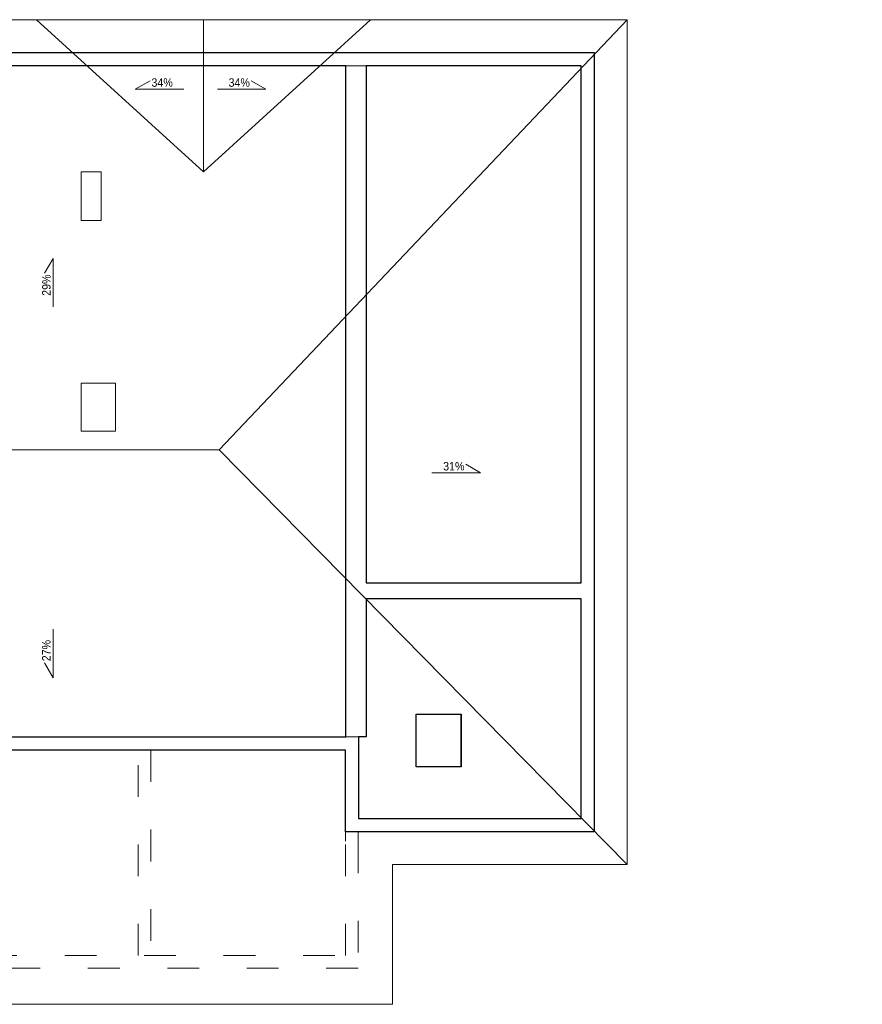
# Model space of a CAD drawing. Header units: millimetres. Extents: x -66901 to 936319, y -323998 to 488548.
# Tile 76 of 84: x 741690 to 757599, y 269392 to 287992. Entities that reach past the tile are written whole.
import ezdxf
from ezdxf import colors
from ezdxf.entities.mleader import LeaderData, LeaderLine
from ezdxf.lldxf.tags import DXFTag
from ezdxf.math import Vec2, Vec3

# ---------------------------------------------------------------- set-up
doc = ezdxf.new("R2010")
doc.units = ezdxf.units.MM
doc.header["$LTSCALE"] = 5
doc.header["$MEASUREMENT"] = 0
doc.linetypes.add('ACAD_ISO03W100', pattern=[30, 12, -18])
doc.layers.add('A_DZIAŁOWA_PROJEKTOWANE', color=7, linetype='Continuous', lineweight=18, true_color=0x007cb0)
doc.layers.add('A_WIDOK 2PLAN', color=7, linetype='Continuous', lineweight=9, true_color=0x666666)
doc.layers.add('A_OPISY', color=44, linetype='Continuous', lineweight=9)
doc.layers.add('A_WIDOK', color=141, linetype='Continuous', lineweight=13)
doc.layers.add('K-BELKI', color=5, linetype='DASHED2')
doc.layers.add('K-WYMIARY', color=254, linetype='Continuous')
doc.styles.add('ARIAL', font='arial.ttf')
doc.styles.add('MPP_opisy_1-100', font='romans.shx', dxfattribs={"width": 0.6, "height": 25})
doc.styles.get("Standard").update_dxf_attribs({"font": 'simplex.shx', "width": 0.8})
tags = doc.linetypes.add('DASHED2', pattern=[0.375, 0.25, -0.125]).pattern_tags.tags
tags[6:7] = [DXFTag(74, 4), DXFTag(75, 0), DXFTag(340, '0'), DXFTag(46, 1.0), DXFTag(50, 0.0), DXFTag(44, 0.0), DXFTag(45, 0.0)]
tags[4:5] = [DXFTag(74, 4), DXFTag(75, 0), DXFTag(340, '0'), DXFTag(46, 1.0), DXFTag(50, 0.0), DXFTag(44, 0.0), DXFTag(45, 0.0)]

# ---------------------------------------------------------------- blocks, each defined once
blk = doc.blocks.new('mpp_pochylnia1')
at = {"layer": 'A_OPISY'}
blk.add_lwpolyline([(82.5, 0), (-9.2, 0), (18.8, 16.2)], dxfattribs=at)
blk.add_lwpolyline([(82.5, 0), (-9.2, 0), (18.8, 16.2)], dxfattribs=at)
at = {"layer": 'A_OPISY', "style": 'MPP_opisy_1-100', "width": 0.6}
blk.add_attdef('%', (23.4, 4.7), '', height=25, dxfattribs=at)
blk = doc.blocks.new('A$C577C022B')
at = {"layer": 'A_WIDOK', "ltscale": 2}
for p, q in [((1690, -184.5), (1374.8, 103)), ((1690, -184.5), (2005.2, 103)), ((1690, -184.5), (1690, 103)), ((1720, -709.5), (2490, 103)), ((848, -709.5), (1720, -709.5)), ((1720, -709.5), (2490, -1493))]:
    blk.add_line(p, q, dxfattribs=at)
blk.add_lwpolyline([(804.5, 55), (804.5, 103), (2490, 103), (2490, -1493), (2047, -1493), (2047, -1757), (804.5, -1757), (398.5, -1757), (398.5, -1448)], dxfattribs=at)
for points in [[(1497, -276.5), (1497, -184.5), (1459, -184.5), (1459, -276.5)], [(1459, -583.5), (1459, -674.5), (1524, -674.5), (1524, -583.5)], [(2091.9, -1209.2), (2176.3, -1209.2), (2176.3, -1308.4), (2091.9, -1308.4)]]:
    blk.add_lwpolyline(points, close=True, dxfattribs=at)
at = {"layer": 'A_WIDOK 2PLAN', "linetype": 'ACAD_ISO03W100'}
for p, q in [((1997, -961), (2403, -961)), ((1997, -991), (2403, -991))]:
    blk.add_line(p, q, dxfattribs=at)
for points in [[(2428, -1277), (2428, -1431), (1958, -1431), (1958, -1277), (822, -1277), (822, 41), (2428, 41)], [(2403, -1277), (2403, -1406), (1983, -1406), (1983, -1252), (820, -1252), (820, 16), (2403, 16)], [(1959, -1252), (1997, -1252), (1997, 16), (1959, 16)], [(654, -1448), (678, -1448), (678, -1665), (1958, -1665), (1958, -1449), (1958, -1431), (1982, -1431), (1982, -1449), (1982, -1689), (654, -1689)]]:
    blk.add_lwpolyline(points, close=True, dxfattribs=at)
for points in [[(1958, -1388), (1958, -1431), (2428, -1431), (2428, -737)], [(1567, -1665), (1567, -1277), (1591, -1277), (1591, -1665)]]:
    blk.add_lwpolyline(points, dxfattribs=at)
at = {"layer": 'A_OPISY'}
ref = blk.add_blockref('mpp_pochylnia1', (1570.4, -28.4), dxfattribs=at)
ref.add_attrib('%', '34%', (1591.9, -23.7), dxfattribs={"layer": '0', "height": 16, "style": 'ARIAL', "width": 0.9})
ref = blk.add_blockref('mpp_pochylnia1', (1798.9, -28.4), dxfattribs=dict(at, xscale=-1))
ref.add_attrib('%', '34%', (1737.5, -23.7), dxfattribs={"layer": '0', "height": 16, "rotation": 360, "style": 'ARIAL', "width": 0.9})
ref = blk.add_blockref('mpp_pochylnia1', (1406, -357.2), dxfattribs=dict(at, xscale=-1, rotation=90))
ref.add_attrib('%', '29%', (1401.4, -418.6), dxfattribs={"layer": '0', "height": 16, "rotation": 90, "style": 'ARIAL', "width": 0.9})
ref = blk.add_blockref('mpp_pochylnia1', (2204, -753.1), dxfattribs=dict(at, xscale=-1))
ref.add_attrib('%', '31%', (2142.6, -748.5), dxfattribs={"layer": '0', "height": 16, "rotation": 360, "style": 'ARIAL', "width": 0.9})
ref = blk.add_blockref('mpp_pochylnia1', (1406, -1130.8), dxfattribs=dict(at, rotation=90))
ref.add_attrib('%', '27%', (1401.4, -1109), dxfattribs={"layer": '0', "height": 16, "rotation": 90, "style": 'ARIAL', "width": 0.9})
at = {"layer": 'A_DZIAŁOWA_PROJEKTOWANE', "ltscale": 2}
ml = blk.add_multileader_mtext('Standard', dxfattribs=at)
ml.set_content('PRZESUNĄĆ BALUSTRADĘ DO KRAWĘDZI BIEGU SCHODÓW', color=256)
ml.set_leader_properties()
ml.build(insert=Vec2(0, 0))
ml.multileader.update_dxf_attribs({"arrow_head_size": 8})
ctx = ml.context
ctx.base_point, ctx.char_height, ctx.arrow_head_size, ctx.plane_origin = Vec3(58, -1293.4), 8, 8, Vec3(427.9, -1387.5)
notes = []
notes.append((ctx, [(0, (1, 1, 0), (212, -1293.4), (-1, 0), 8, [(0, [(227, -1279)], 0, [])])]))
ctx.mtext.insert, ctx.mtext.width, ctx.mtext.defined_height, ctx.mtext.flow_direction = Vec3(56.9, -1289.3), 163.798, 64.6, 5
ml = blk.add_multileader_mtext('Standard', dxfattribs=at)
ml.set_content('WYKONAĆ POSZERZENIE KLATKI SCHODOWEJ O 6CM NA CAŁEJ DŁUGOŚCI BIEGU POPRZEZ SKUCIE CZĘŚCI SCIANY. \\PDODATKOWO WYKONAĆ WKUCIE PORĘCZY GR. 4CM  W ŚCIANĘ OTWÓR WYKONAĆ NA WYS. 100-120 CM, GŁĘBOKOŚCI 9CM.', color=256)
ml.set_leader_properties()
ml.build(insert=Vec2(0, 0))
ml.multileader.update_dxf_attribs({"arrow_head_size": 8})
ctx = ml.context
ctx.base_point, ctx.char_height, ctx.arrow_head_size, ctx.plane_origin = Vec3(-162, -1473.2), 8, 8, Vec3(373.7, -1590.1)
notes.append((ctx, [(0, (1, 1, 0), (157.8, -1473.2), (-1, 0), 8, [(0, [(220.7, -1399)], 0, [])])]))
ctx.mtext.insert, ctx.mtext.width, ctx.mtext.defined_height, ctx.mtext.flow_direction = Vec3(-157.9, -1468), 309.191, 68.7, 5
for ctx, leaders in notes:
    for number, flags, end, landing, length, lines in leaders:
        leader = LeaderData()
        leader.index, (leader.has_last_leader_line, leader.has_dogleg_vector, leader.attachment_direction) = number, flags
        leader.last_leader_point, leader.dogleg_vector, leader.dogleg_length = Vec3(end), Vec3(landing), length
        for number, points, colour, breaks in lines:
            line = LeaderLine()
            line.index, line.vertices, line.color, line.breaks = number, Vec3.list(points), colors.encode_raw_color(colour), breaks
            leader.lines.append(line)
        ctx.leaders.append(leader)

msp = doc.modelspace()

# ---------------------------------------------------------------- linework, layer by layer
at = {"layer": 'K-BELKI'}
for points in [[(736479, 287371.848), (752539, 287371.848), (752539, 272651.848), (747839, 272651.848), (747839, 274191.848), (736479, 274191.848)], [(736459, 274441.848), (747849, 274441.848), (747849, 287121.848)], [(747849, 287121.848), (736459, 287121.848)], [(748089, 274441.848), (748089, 272901.848), (752289, 272901.848), (752289, 277051.848), (748229, 277051.848), (748229, 274441.848), (748089, 274441.848)]]:
    msp.add_lwpolyline(points, dxfattribs=at)
for points in [[(748229, 277351.848), (752289, 277351.848), (752289, 287121.848), (748229, 287121.848)], [(749177.895, 274870.168), (750022.259, 274870.168), (750022.259, 273877.396), (749177.895, 273877.396)]]:
    msp.add_lwpolyline(points, close=True, dxfattribs=at)

# ---------------------------------------------------------------- block references
at = {"layer": 'K-WYMIARY', "xscale": 10, "yscale": 10, "zscale": 10}
msp.add_blockref('A$C577C022B', (728259, 286961.848), dxfattribs=at)
msp.add_blockref('A$C577C022B', (728259, 286961.848), dxfattribs=at)

doc.saveas('drawing.dxf')
